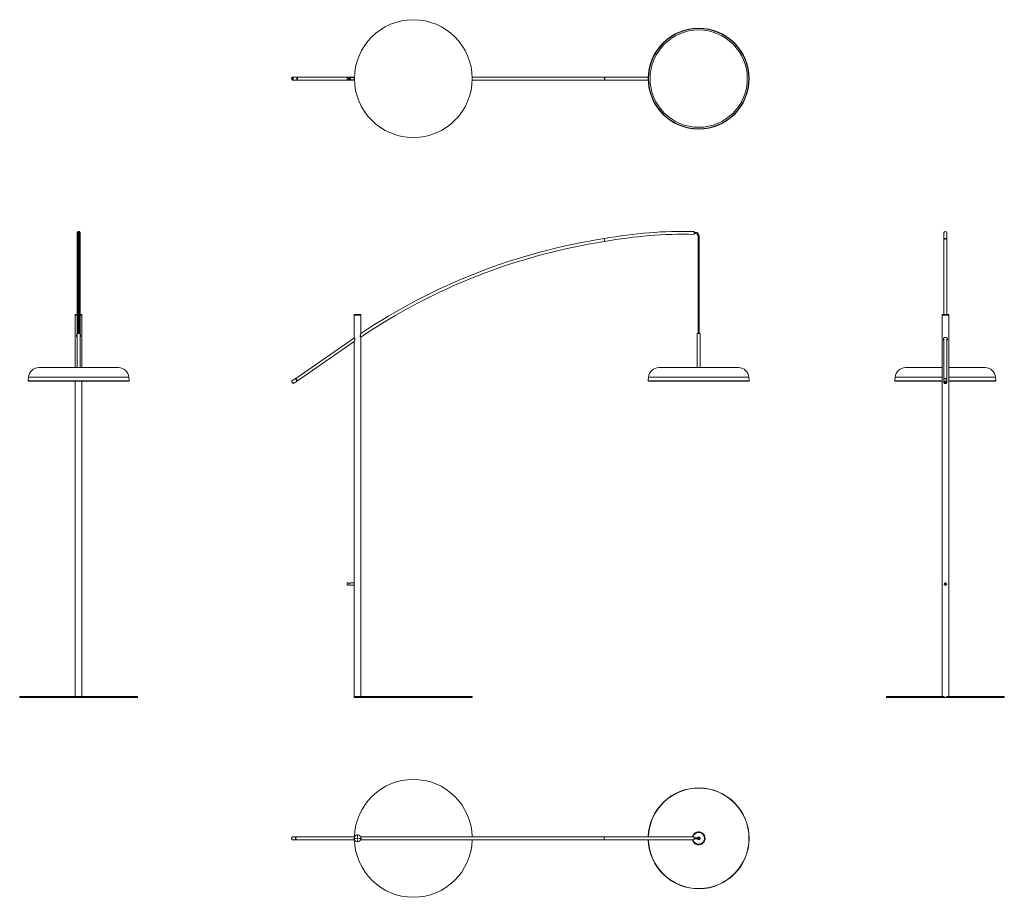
# Model space of a CAD drawing. Header units: millimetres. Extents: x 173 to 611, y 295 to 686.
import ezdxf

# ---------------------------------------------------------------- set-up
doc = ezdxf.new("R2010")
doc.units = ezdxf.units.MM

# ---------------------------------------------------------------- blocks, each defined once
blk = doc.blocks.new('SW_CENTERMARKSYMBOL_0')
at = {"color": 0, "linetype": 'Continuous', "lineweight": 0}
for p, q in [((-0.5, 0), (-0.75, 0)), ((0, 0), (-0.25, 0)), ((0, 0.5), (0, 0.75)), ((0, 0), (0, 0.25)), ((0, 0), (0, -0.25)), ((0, 0), (0.25, 0)), ((0.5, 0), (0.75, 0)), ((0, -0.5), (0, -0.75))]:
    blk.add_line(p, q, dxfattribs=at)
blk = doc.blocks.new('SW_CENTERMARKSYMBOL_2')
at = {"color": 0, "linetype": 'Continuous', "lineweight": 0}
for p, q in [((-0.5, 0), (-1.75, 0)), ((0, 0), (-0.25, 0)), ((0, 0.5), (0, 1.75)), ((0, 0), (0, 0.25)), ((0, 0), (0, -0.25)), ((0, 0), (0.25, 0)), ((0.5, 0), (1.75, 0)), ((0, -0.5), (0, -1.75))]:
    blk.add_line(p, q, dxfattribs=at)

msp = doc.modelspace()

# ---------------------------------------------------------------- linework, layer by layer
at = {"color": 7, "linetype": 'Continuous', "lineweight": 15}
for p, q in [((295.9, 660.29), (294.26, 660.29)), ((294.26, 658.99), (295.9, 658.99)), ((321.86, 660.29), (296.07, 660.29)), ((296.07, 658.99), (321.86, 658.99)), ((321.76, 660.14), (318.56, 660.14)), ((318.56, 660.14), (318.56, 659.14)), ((318.56, 659.14), (321.76, 659.14)), ((319.63, 659.23), (319.63, 659.34)), ((321.76, 659.14), (321.76, 660.14)), ((433.26, 660.29), (374.35, 660.29)), ((374.35, 658.99), (433.26, 658.99)), ((452.77, 660.29), (433.26, 660.29)), ((433.26, 658.99), (452.77, 658.99)), ((198.3, 590.93), (198.3, 587.74)), ((198.7, 590.93), (198.7, 589.43)), ((198.7, 589.43), (198.7, 546.08)), ((199.2, 589.43), (199.2, 590.93)), ((199.2, 546.08), (199.2, 589.43)), ((199.6, 590.93), (199.6, 590.98)), ((199.6, 587.74), (199.6, 590.93)), ((473.24, 590.28), (473.26, 590.93)), ((473.25, 590.68), (473.76, 590.68)), ((473.76, 591.18), (473.26, 591.18)), ((475.01, 589.43), (475.01, 546.08)), ((475.51, 546.08), (475.51, 589.43)), ((584.54, 590.98), (584.54, 587.74)), ((585.84, 587.74), (585.84, 590.98)), ((198.3, 587.74), (198.3, 546.08)), ((199.6, 546.08), (199.6, 587.74)), ((433.36, 587.1), (433.26, 587.74)), ((433.36, 587.1), (433.36, 587.1)), ((433.36, 587.1), (433.37, 587.1)), ((584.54, 587.74), (584.54, 554.53)), ((585.84, 554.53), (585.84, 587.74)), ((197.45, 554.53), (197.45, 554.23)), ((197.45, 554.53), (198.3, 554.53)), ((197.45, 554.23), (197.45, 530.93)), ((198.3, 554.23), (197.45, 554.23)), ((199.6, 554.53), (200.45, 554.53)), ((200.45, 554.23), (199.6, 554.23)), ((200.45, 554.23), (200.45, 554.53)), ((200.45, 530.93), (200.45, 554.23)), ((321.76, 554.53), (321.76, 554.23)), ((321.76, 554.53), (324.76, 554.53)), ((321.76, 554.23), (321.76, 544.38)), ((324.76, 554.23), (321.76, 554.23)), ((324.76, 554.23), (324.76, 554.53)), ((324.76, 546.22), (324.76, 554.23)), ((583.69, 554.53), (583.69, 554.23)), ((583.69, 554.53), (585.19, 554.53)), ((583.69, 554.23), (583.69, 384.53)), ((585.19, 554.23), (583.69, 554.23)), ((585.19, 554.53), (586.69, 554.53)), ((586.69, 554.23), (585.19, 554.23)), ((586.69, 554.23), (586.69, 554.53)), ((586.69, 384.53), (586.69, 554.23)), ((198.3, 546.08), (198.3, 530.93)), ((199.6, 546.08), (198.3, 546.08)), ((199.6, 530.93), (199.6, 546.08)), ((321.86, 544.17), (295.7, 526.16)), ((321.78, 544.3), (321.8, 544.27)), ((324.74, 544.37), (324.72, 544.39)), ((324.76, 384.53), (324.76, 544.29)), ((474.61, 546.08), (474.61, 530.93)), ((475.91, 546.08), (474.61, 546.08)), ((475.91, 530.93), (475.91, 546.08)), ((296.44, 525.09), (321.78, 542.53)), ((321.76, 542.44), (321.76, 435.03)), ((584.54, 543.59), (584.54, 525.62)), ((585.84, 525.62), (585.84, 543.59)), ((176.58, 526.71), (176.46, 525.04)), ((221.33, 526.71), (176.58, 526.71)), ((221.45, 525.04), (221.33, 526.71)), ((452.88, 526.71), (452.77, 525.04)), ((497.64, 526.71), (452.88, 526.71)), ((497.75, 525.04), (497.64, 526.71)), ((562.81, 526.71), (562.7, 525.04)), ((583.69, 526.71), (562.81, 526.71)), ((607.57, 526.71), (586.69, 526.71)), ((607.68, 525.04), (607.57, 526.71)), ((221.45, 525.04), (176.46, 525.04)), ((176.56, 524.93), (221.35, 524.93)), ((197.45, 524.93), (197.45, 384.53)), ((200.45, 384.53), (200.45, 524.93)), ((295.53, 526.04), (293.89, 524.91)), ((293.89, 524.91), (294.62, 523.84)), ((294.62, 523.84), (296.27, 524.97)), ((296.27, 524.97), (295.53, 526.04)), ((295.84, 525.95), (295.68, 525.84)), ((295.7, 526.16), (296.44, 525.09)), ((296.13, 525.18), (296.3, 525.29)), ((497.75, 525.04), (452.77, 525.04)), ((452.87, 524.93), (497.65, 524.93)), ((583.69, 525.04), (562.7, 525.04)), ((562.8, 524.93), (583.69, 524.93)), ((584.54, 525.51), (584.54, 524.38)), ((585.84, 524.38), (585.84, 525.51)), ((607.68, 525.04), (586.69, 525.04)), ((586.69, 524.93), (607.58, 524.93)), ((319.18, 435.03), (318.56, 435.03)), ((318.56, 435.03), (318.56, 434.03)), ((321.76, 435.03), (320.08, 435.03)), ((321.76, 434.03), (321.76, 435.03)), ((318.56, 434.03), (319.18, 434.03)), ((320.08, 434.03), (321.76, 434.03)), ((321.76, 434.03), (321.76, 384.03)), ((172.7, 384.53), (172.7, 384.03)), ((172.7, 384.53), (225.2, 384.53)), ((172.7, 384.03), (225.2, 384.03)), ((225.2, 384.03), (225.2, 384.53)), ((321.76, 384.03), (321.86, 384.03)), ((321.86, 384.03), (321.86, 384.53)), ((321.86, 384.53), (374.36, 384.53)), ((321.86, 384.03), (374.36, 384.03)), ((374.36, 384.03), (374.36, 384.53)), ((558.94, 384.53), (558.94, 384.03)), ((558.94, 384.53), (584.63, 384.53)), ((558.94, 384.03), (584.63, 384.03)), ((584.63, 384.53), (584.63, 384.03)), ((584.63, 384.03), (585.74, 384.03)), ((585.74, 384.03), (585.74, 384.53)), ((585.74, 384.53), (611.44, 384.53)), ((585.74, 384.03), (611.44, 384.03)), ((611.44, 384.03), (611.44, 384.53)), ((295.9, 321.93), (294.26, 321.93)), ((294.26, 320.63), (295.9, 320.63)), ((321.9, 321.93), (296.07, 321.93)), ((296.07, 320.63), (321.9, 320.63)), ((433.26, 321.93), (324.61, 321.93)), ((324.61, 320.63), (433.26, 320.63)), ((473.26, 321.93), (433.26, 321.93)), ((433.26, 320.63), (473.26, 320.63)), ((473.76, 321.53), (473.27, 321.53)), ((473.27, 321.03), (473.76, 321.03)), ((475.26, 321.53), (473.76, 321.53)), ((473.76, 321.03), (475.26, 321.03))]:
    msp.add_line(p, q, dxfattribs=at)
at = {"color": 8, "linetype": 'Continuous', "lineweight": 15}
for p, q in [((199.2, 589.43), (198.7, 589.43)), ((475.26, 589.43), (475.01, 589.43)), ((475.51, 589.43), (475.26, 589.43)), ((433.36, 587.1), (433.26, 587.74)), ((433.26, 587.74), (433.37, 587.1))]:
    msp.add_line(p, q, dxfattribs=at)
at = {"color": 7, "linetype": 'Continuous', "lineweight": 15, "flags": 128}
for points in [[(293.89, 659.64), (293.9, 659.79), (293.93, 659.93), (293.97, 660.06), (294.04, 660.16), (294.11, 660.24), (294.19, 660.28), (294.28, 660.29), (294.36, 660.26), (294.44, 660.2), (294.51, 660.11), (294.56, 660), (294.6, 659.86), (294.62, 659.71), (294.62, 659.56), (294.6, 659.42), (294.56, 659.28), (294.51, 659.17), (294.44, 659.08), (294.36, 659.02), (294.28, 658.99), (294.19, 659), (294.11, 659.04), (294.04, 659.12), (293.97, 659.22), (293.93, 659.35), (293.9, 659.49), (293.89, 659.64)], [(294.09, 659.64), (294.1, 659.74), (294.13, 659.83), (294.17, 659.9), (294.23, 659.93), (294.29, 659.93), (294.34, 659.9), (294.39, 659.83), (294.42, 659.74), (294.43, 659.64), (294.42, 659.54), (294.39, 659.45), (294.34, 659.38), (294.29, 659.34), (294.23, 659.34), (294.17, 659.38), (294.13, 659.45), (294.1, 659.54), (294.09, 659.64)], [(295.9, 658.99), (295.92, 658.99), (296.01, 659.02), (296.09, 659.08), (296.16, 659.17), (296.21, 659.28), (296.25, 659.42), (296.27, 659.56), (296.27, 659.71), (296.25, 659.86), (296.21, 660), (296.16, 660.11), (296.09, 660.2), (296.01, 660.26), (295.92, 660.29), (295.9, 660.29)], [(295.99, 660.27), (296, 660.28), (296.09, 660.29), (296.17, 660.26), (296.25, 660.2), (296.32, 660.11), (296.38, 660), (296.41, 659.86), (296.43, 659.71), (296.43, 659.56), (296.41, 659.42), (296.38, 659.28), (296.32, 659.17), (296.25, 659.08), (296.17, 659.02), (296.09, 658.99), (296, 659), (295.99, 659.01)], [(433.26, 658.99), (433.28, 659.01), (433.3, 659.06), (433.32, 659.15), (433.34, 659.27), (433.35, 659.41), (433.35, 659.56), (433.35, 659.72), (433.35, 659.87), (433.34, 660.01), (433.32, 660.13), (433.3, 660.21), (433.28, 660.27), (433.26, 660.29)], [(433.26, 660.29), (433.28, 660.27), (433.31, 660.21), (433.33, 660.13), (433.35, 660.01), (433.37, 659.87), (433.37, 659.72), (433.37, 659.56), (433.37, 659.41), (433.35, 659.27), (433.33, 659.15), (433.31, 659.06), (433.28, 659.01), (433.26, 658.99)], [(321.78, 544.3), (321.8, 544.28), (321.86, 544.18), (321.92, 544.06), (321.98, 543.91), (322.01, 543.77), (322.02, 543.65), (322.01, 543.41), (321.97, 543.17), (321.91, 542.92), (321.83, 542.67), (321.79, 542.56), (321.78, 542.53), (321.77, 542.51), (321.77, 542.51)], [(584.54, 525.57), (584.54, 525.59), (584.55, 525.72), (584.59, 525.83), (584.66, 525.94), (584.77, 526.03), (584.89, 526.1), (585.04, 526.14), (585.19, 526.16)], [(585.19, 526.04), (585.04, 526.03), (584.89, 525.99), (584.77, 525.92), (584.66, 525.83), (584.59, 525.72), (584.55, 525.6), (584.54, 525.51)], [(585.19, 524.91), (585.34, 524.9), (585.48, 524.85), (585.6, 524.79), (585.71, 524.69), (585.78, 524.59), (585.83, 524.47), (585.84, 524.34), (585.81, 524.22), (585.75, 524.11), (585.66, 524.01), (585.54, 523.93), (585.41, 523.87), (585.26, 523.84), (585.11, 523.84), (584.96, 523.87), (584.83, 523.93), (584.71, 524.01), (584.62, 524.11), (584.56, 524.22), (584.54, 524.34), (584.55, 524.47), (584.59, 524.59), (584.66, 524.69), (584.77, 524.79), (584.89, 524.85), (585.04, 524.9), (585.19, 524.91)], [(585.19, 524.62), (585.29, 524.61), (585.38, 524.56), (585.45, 524.5), (585.48, 524.42), (585.48, 524.33), (585.45, 524.25), (585.38, 524.19), (585.29, 524.14), (585.19, 524.13), (585.08, 524.14), (584.99, 524.19), (584.93, 524.25), (584.89, 524.33), (584.89, 524.42), (584.93, 524.5), (584.99, 524.56), (585.08, 524.61), (585.19, 524.62)], [(585.19, 526.16), (585.34, 526.14), (585.48, 526.1), (585.6, 526.03), (585.71, 525.94), (585.78, 525.83), (585.83, 525.72), (585.84, 525.59), (585.83, 525.57)], [(585.84, 525.51), (585.83, 525.6), (585.78, 525.72), (585.71, 525.83), (585.6, 525.92), (585.48, 525.99), (585.34, 526.03), (585.19, 526.04)], [(294.26, 321.93), (294.19, 321.92), (294.11, 321.87), (294.04, 321.8), (293.97, 321.69), (293.93, 321.57), (293.9, 321.43), (293.89, 321.28)], [(293.89, 321.28), (293.9, 321.13), (293.93, 320.98), (293.97, 320.86), (294.04, 320.75), (294.11, 320.68), (294.19, 320.64), (294.26, 320.63)], [(295.53, 321.28), (295.54, 321.43), (295.57, 321.57), (295.62, 321.69), (295.68, 321.8), (295.76, 321.87), (295.84, 321.92), (295.92, 321.92), (295.99, 321.91)], [(295.99, 320.64), (295.92, 320.63), (295.84, 320.64), (295.76, 320.68), (295.68, 320.75), (295.62, 320.86), (295.57, 320.98), (295.54, 321.13), (295.53, 321.28)], [(296.07, 321.93), (296, 321.92), (295.92, 321.87), (295.85, 321.8), (295.79, 321.69), (295.74, 321.57), (295.71, 321.43), (295.7, 321.28)], [(295.7, 321.28), (295.71, 321.13), (295.74, 320.98), (295.79, 320.86), (295.85, 320.75), (295.92, 320.68), (296, 320.64), (296.07, 320.63)]]:
    msp.add_lwpolyline(points, dxfattribs=at)
at = {"color": 8, "linetype": 'Continuous', "lineweight": 15, "flags": 128}
for points in [[(473.76, 591.18), (473.76, 591.16), (473.76, 591.11), (473.76, 591.02), (473.76, 590.93), (473.76, 590.83), (473.76, 590.75), (473.76, 590.7), (473.76, 590.68)], [(324.76, 544.29), (324.76, 544.29), (324.74, 544.31), (324.71, 544.35), (324.65, 544.43), (324.59, 544.55), (324.53, 544.69), (324.48, 544.85), (324.47, 545.02), (324.47, 545.2), (324.53, 545.55), (324.62, 545.86), (324.71, 546.11), (324.74, 546.19), (324.76, 546.22), (324.76, 546.22)], [(473.76, 321.53), (473.76, 321.51), (473.76, 321.45), (473.76, 321.37), (473.76, 321.28), (473.76, 321.18), (473.76, 321.1), (473.76, 321.04), (473.76, 321.03)]]:
    msp.add_lwpolyline(points, dxfattribs=at)
at = {"color": 7, "linetype": 'Continuous', "lineweight": 15}
for centre, radius in [((348.11, 659.64), 26.25), ((475.26, 659.64), 22.49), ((475.26, 659.64), 22.34), ((475.26, 659.64), 21.67), ((585.19, 434.53), 0.5), ((323.26, 321.28), 1.5)]:
    msp.add_circle(centre, radius, dxfattribs=at)
for centre, radius, start, end in [((295.7, 659.65), 0.594, 358.8835, 24.4336), ((295.7, 659.63), 0.594, 335.5664, 1.1165), ((323.26, 659.64), 1.5, 158.3482, 201.6518), ((348.11, 659.64), 26.25, 178.7919, 181.2081), ((198.95, 590.98), 0.65, 0, 180), ((198.95, 590.93), 0.3, 326.4477, 213.5523), ((198.95, 590.98), 0.3, 185.195, 213.5641), ((198.95, 590.93), 0.25, 0, 180), ((198.95, 590.98), 0.3, 326.4359, 354.805), ((474.05, 323.23), 268.29, 98.7694, 123.8239), ((468.95, 392.58), 199.05, 88.7555, 100.3613), ((468.95, 392.58), 197.75, 88.7555, 100.3639), ((473.76, 589.43), 1.75, 0, 90), ((473.76, 589.43), 1.25, 0, 90), ((585.19, 590.98), 0.65, 0, 180), ((474.05, 323.23), 266.99, 98.7675, 124.0273), ((181.2, 526.28), 4.65, 90, 174.6149), ((216.7, 526.28), 4.65, 5.3851, 90), ((457.51, 526.28), 4.65, 90, 174.6149), ((493.01, 526.28), 4.65, 5.3851, 90), ((567.44, 526.28), 4.65, 90, 174.6149), ((602.94, 526.28), 4.65, 5.3851, 90), ((176.56, 525.03), 0.1, 174.4466, 270), ((221.35, 525.03), 0.1, 270, 5.5534), ((452.87, 525.03), 0.1, 174.4466, 270), ((497.65, 525.03), 0.1, 270, 5.5534), ((562.8, 525.03), 0.1, 174.4466, 270), ((607.58, 525.03), 0.1, 270, 5.5534), ((348.11, 321.28), 26.25, 1.4189, 178.5811), ((475.26, 321.28), 22.49, 181.6561, 178.3439), ((475.26, 321.28), 22.49, 181.6561, 178.3439), ((475.26, 321.28), 22.38, 181.6644, 178.3356), ((296.31, 321.28), 0.634, 156.086, 203.914), ((348.11, 321.28), 26.25, 181.4189, 358.5811), ((475.26, 321.28), 2.75, 193.672, 166.328), ((475.26, 321.28), 2.65, 194.1986, 165.8014), ((475.26, 321.28), 0.65, 202.6199, 157.3801), ((475.26, 321.28), 0.25, 270, 90)]:
    msp.add_arc(centre, radius, start, end, dxfattribs=at)
at = {"color": 8, "linetype": 'Continuous', "lineweight": 15}
for centre, radius, start, end in [((198.94, 587.74), 0.64, 180.2743, 247.9785), ((198.95, 587.74), 0.642, 180.1671, 247.8361), ((198.97, 587.74), 0.639, 291.9821, 359.7651), ((198.96, 587.74), 0.643, 292.192, 359.8048)]:
    msp.add_arc(centre, radius, start, end, dxfattribs=at)
at = {"color": 7, "linetype": 'Continuous', "lineweight": 15}
for centre, major_axis, ratio, start_param, end_param in [((433.26, 659.64), (0, 0.65), 0.166194, 3.141593, 6.283185), ((198.95, 587.74), (0.65, 0), 0.986192, 3.141593, 4.317598), ((198.95, 587.74), (0.65, 0), 0.986192, 5.10718, 6.283185)]:
    msp.add_ellipse(centre, major_axis=major_axis, ratio=ratio, start_param=start_param, end_param=end_param, dxfattribs=at)
for points, knots in [([(319.63, 659.23), (319.6, 659.23), (319.57, 659.24), (319.51, 659.24), (319.49, 659.25), (319.43, 659.27), (319.41, 659.28), (319.36, 659.3), (319.34, 659.32), (319.29, 659.35), (319.28, 659.37), (319.24, 659.42), (319.23, 659.44), (319.21, 659.49), (319.2, 659.52), (319.19, 659.58), (319.18, 659.61), (319.18, 659.67), (319.19, 659.7), (319.19, 659.74), (319.2, 659.76), (319.21, 659.78), (319.21, 659.8), (319.23, 659.84), (319.24, 659.86), (319.28, 659.91), (319.29, 659.92), (319.34, 659.96), (319.36, 659.97), (319.41, 660), (319.43, 660.01), (319.49, 660.03), (319.51, 660.03), (319.57, 660.04), (319.6, 660.04), (319.63, 660.04)], [0, 0, 0, 0, 0.0625, 0.0625, 0.125, 0.125, 0.1875, 0.1875, 0.25, 0.25, 0.3125, 0.3125, 0.375, 0.375, 0.4375, 0.4375, 0.5, 0.5, 0.5625, 0.5625, 0.59375, 0.59375, 0.625, 0.625, 0.6875, 0.6875, 0.75, 0.75, 0.8125, 0.8125, 0.875, 0.875, 0.9375, 0.9375, 1, 1, 1, 1]), ([(319.63, 659.34), (319.61, 659.34), (319.59, 659.34), (319.55, 659.35), (319.53, 659.36), (319.48, 659.38), (319.45, 659.4), (319.41, 659.44), (319.39, 659.46), (319.37, 659.49), (319.36, 659.5), (319.35, 659.54), (319.34, 659.56), (319.33, 659.6), (319.33, 659.62), (319.33, 659.66), (319.33, 659.68), (319.34, 659.72), (319.35, 659.74), (319.36, 659.77), (319.37, 659.79), (319.39, 659.82), (319.41, 659.84), (319.43, 659.86), (319.45, 659.88), (319.48, 659.9), (319.5, 659.91), (319.53, 659.92), (319.55, 659.93), (319.59, 659.94), (319.61, 659.94), (319.63, 659.94)], [0, 0, 0, 0, 0.0625, 0.0625, 0.125, 0.125, 0.25, 0.25, 0.3125, 0.3125, 0.375, 0.375, 0.4375, 0.4375, 0.5, 0.5, 0.5625, 0.5625, 0.625, 0.625, 0.6875, 0.6875, 0.75, 0.75, 0.8125, 0.8125, 0.875, 0.875, 0.9375, 0.9375, 1, 1, 1, 1]), ([(319.63, 660.04), (319.63, 660.01), (319.63, 659.97), (319.63, 659.94), (319.63, 659.94), (319.63, 659.94), (319.63, 659.94)], [0.000176, 0.000176, 0.000176, 0.000176, 1, 1, 1, 1.001413, 1.001413, 1.001413, 1.001413]), ([(319.63, 660.04), (319.65, 660.04), (319.66, 660.04), (319.69, 660.04), (319.71, 660.04), (319.75, 660.03), (319.78, 660.03), (319.83, 660.01), (319.86, 660), (319.91, 659.97), (319.93, 659.96), (319.97, 659.92), (319.99, 659.9), (320.02, 659.86), (320.04, 659.84), (320.06, 659.78), (320.07, 659.76), (320.08, 659.7), (320.08, 659.67), (320.08, 659.61), (320.08, 659.58), (320.07, 659.54), (320.07, 659.52), (320.06, 659.49), (320.05, 659.48), (320.04, 659.44), (320.02, 659.42), (319.99, 659.37), (319.97, 659.35), (319.93, 659.32), (319.91, 659.3), (319.86, 659.28), (319.83, 659.27), (319.78, 659.25), (319.75, 659.24), (319.69, 659.24), (319.66, 659.23), (319.63, 659.23)], [0, 0, 0, 0, 0.03125, 0.03125, 0.0625, 0.0625, 0.125, 0.125, 0.1875, 0.1875, 0.25, 0.25, 0.3125, 0.3125, 0.375, 0.375, 0.4375, 0.4375, 0.5, 0.5, 0.5625, 0.5625, 0.59375, 0.59375, 0.625, 0.625, 0.6875, 0.6875, 0.75, 0.75, 0.8125, 0.8125, 0.875, 0.875, 0.9375, 0.9375, 1, 1, 1, 1]), ([(319.63, 659.94), (319.65, 659.94), (319.67, 659.94), (319.71, 659.93), (319.73, 659.92), (319.79, 659.9), (319.82, 659.88), (319.86, 659.84), (319.87, 659.82), (319.89, 659.79), (319.9, 659.77), (319.92, 659.74), (319.92, 659.72), (319.93, 659.68), (319.93, 659.66), (319.93, 659.62), (319.93, 659.6), (319.92, 659.56), (319.92, 659.54), (319.9, 659.5), (319.89, 659.49), (319.87, 659.46), (319.86, 659.44), (319.83, 659.41), (319.82, 659.4), (319.78, 659.38), (319.77, 659.37), (319.73, 659.35), (319.71, 659.35), (319.67, 659.34), (319.65, 659.34), (319.63, 659.34)], [0, 0, 0, 0, 0.0625, 0.0625, 0.125, 0.125, 0.25, 0.25, 0.3125, 0.3125, 0.375, 0.375, 0.4375, 0.4375, 0.5, 0.5, 0.5625, 0.5625, 0.625, 0.625, 0.6875, 0.6875, 0.75, 0.75, 0.8125, 0.8125, 0.875, 0.875, 0.9375, 0.9375, 1, 1, 1, 1]), ([(198.3, 590.93), (198.31, 591), (198.33, 591.15), (198.44, 591.34), (198.6, 591.49), (198.81, 591.57), (199.03, 591.59), (199.24, 591.52), (199.43, 591.39), (199.55, 591.21), (199.61, 591), (199.6, 590.78), (199.51, 590.57), (199.38, 590.41), (199.26, 590.36), (199.2, 590.34)], [0, 0, 0, 0, 0.078223, 0.156445, 0.234668, 0.31289, 0.391113, 0.469335, 0.547558, 0.62578, 0.704003, 0.782225, 0.860448, 0.93867, 1, 1, 1, 1]), ([(198.7, 590.33), (198.65, 590.36), (198.53, 590.42), (198.39, 590.58), (198.32, 590.76), (198.31, 590.88), (198.3, 590.93)], [0, 0, 0, 0, 0.235223, 0.522972, 0.81072, 1, 1, 1, 1]), ([(433.26, 587.74), (433.25, 587.79), (433.23, 587.89), (433.2, 588.05), (433.18, 588.18), (433.17, 588.28), (433.15, 588.36), (433.15, 588.37), (433.15, 588.38)], [0, 0, 0, 0, 0.155107, 0.29058, 0.501787, 0.632505, 0.759843, 1, 1, 1, 1]), ([(473.26, 590.93), (473.26, 591), (473.26, 591.15), (473.27, 591.34), (473.27, 591.49), (473.27, 591.57), (473.27, 591.57), (473.27, 591.57)], [0, 0, 0, 0, 0.214933, 0.429866, 0.6448, 0.859733, 1, 1, 1, 1]), ([(585.84, 587.74), (585.84, 587.75), (585.84, 587.76), (585.83, 587.79), (585.83, 587.81), (585.83, 587.84), (585.82, 587.86), (585.82, 587.88), (585.81, 587.9), (585.81, 587.92), (585.8, 587.94), (585.79, 587.96), (585.79, 587.98), (585.78, 588), (585.77, 588.02), (585.76, 588.04), (585.75, 588.05), (585.74, 588.07), (585.73, 588.08), (585.72, 588.1), (585.71, 588.11), (585.7, 588.13), (585.69, 588.14), (585.68, 588.15), (585.68, 588.16), (585.67, 588.17), (585.66, 588.18), (585.61, 588.23), (585.51, 588.3), (585.35, 588.37), (585.16, 588.39), (584.93, 588.35), (584.78, 588.25), (584.71, 588.17), (584.69, 588.15), (584.67, 588.12), (584.65, 588.1), (584.63, 588.07), (584.61, 588.04), (584.59, 588), (584.58, 587.96), (584.56, 587.92), (584.55, 587.88), (584.54, 587.84), (584.54, 587.79), (584.54, 587.76), (584.54, 587.74)], [0, 0, 0, 0, 0.012548, 0.024863, 0.036945, 0.048794, 0.060411, 0.071794, 0.082945, 0.093864, 0.104549, 0.115002, 0.125221, 0.135208, 0.144963, 0.154484, 0.163773, 0.172829, 0.181652, 0.190242, 0.198599, 0.206724, 0.214615, 0.222274, 0.229701, 0.236894, 0.243854, 0.250582, 0.336857, 0.42015, 0.500463, 0.621637, 0.749449, 0.763136, 0.777754, 0.793304, 0.809784, 0.827195, 0.845538, 0.864811, 0.885016, 0.906151, 0.928217, 0.951214, 0.975142, 1, 1, 1, 1]), ([(321.76, 544.38), (321.76, 544.37), (321.76, 544.34), (321.77, 544.31), (321.78, 544.3)], [0, 0, 0, 0, 0.503241, 1, 1, 1, 1]), ([(324.73, 544.37), (324.73, 544.38), (324.72, 544.39), (324.65, 544.49), (324.58, 544.62), (324.53, 544.77), (324.5, 544.91), (324.49, 545.08), (324.5, 545.26), (324.53, 545.43), (324.56, 545.57), (324.6, 545.71), (324.64, 545.85), (324.68, 545.98), (324.72, 546.09), (324.74, 546.14), (324.74, 546.15), (324.74, 546.15)], [0, 0, 0, 0, 0.103119, 0.194366, 0.272831, 0.339215, 0.395865, 0.44437, 0.530732, 0.587529, 0.643214, 0.703844, 0.762403, 0.832212, 0.913067, 0.957505, 1, 1, 1, 1]), ([(324.73, 546.11), (324.73, 546.12), (324.74, 546.14), (324.74, 546.15), (324.74, 546.15)], [0, 0, 0, 0, 0.348084, 1, 1, 1, 1]), ([(324.76, 544.29), (324.75, 544.3), (324.75, 544.33), (324.74, 544.36), (324.73, 544.37)], [0, 0, 0, 0, 0.5000585, 1, 1, 1, 1]), ([(324.74, 546.15), (324.74, 546.16), (324.75, 546.18), (324.76, 546.21), (324.76, 546.22)], [0, 0, 0, 0, 0.499999, 1, 1, 1, 1]), ([(321.78, 542.51), (321.77, 542.5), (321.76, 542.47), (321.76, 542.45), (321.76, 542.44)], [0, 0, 0, 0, 0.490449, 1, 1, 1, 1]), ([(585.81, 543.81), (585.81, 543.81), (585.81, 543.81), (585.81, 543.8), (585.81, 543.8)], [0, 0, 0, 0, 0.568313, 1, 1, 1, 1]), ([(198.95, 530.93), (194.25, 530.93), (189.73, 530.93), (183.07, 530.93), (181.2, 530.93), (181.2, 530.93)], [0, 0, 0, 0, 0.5, 0.5, 1, 1, 1, 1]), ([(216.7, 530.93), (216.7, 530.93), (214.83, 530.93), (208.18, 530.93), (203.66, 530.93), (198.95, 530.93)], [0, 0, 0, 0, 0.5, 0.5, 1, 1, 1, 1]), ([(493.01, 530.93), (493.01, 530.93), (491.14, 530.93), (484.48, 530.93), (479.96, 530.93), (470.55, 530.93), (466.03, 530.93), (459.38, 530.93), (457.51, 530.93), (457.51, 530.93)], [0, 0, 0, 0, 0.25, 0.25, 0.5, 0.5, 0.75, 0.75, 1, 1, 1, 1]), ([(583.69, 530.93), (583.33, 530.93), (582.52, 530.93), (581.28, 530.93), (579.95, 530.93), (578.71, 530.93), (577.56, 530.93), (576.49, 530.93), (575.46, 530.93), (574.47, 530.93), (573.52, 530.93), (572.63, 530.93), (571.79, 530.93), (571.02, 530.93), (570.32, 530.93), (569.69, 530.93), (569.14, 530.93), (568.64, 530.93), (568.21, 530.93), (567.85, 530.93), (567.61, 530.93), (567.46, 530.93), (567.45, 530.93), (567.44, 530.93)], [0, 0, 0, 0, 0.0411333, 0.0919467, 0.1438291, 0.1966851, 0.2416503, 0.2869825, 0.332656, 0.3788174, 0.425115, 0.4715215, 0.5179297, 0.5642273, 0.6103869, 0.6560622, 0.7013944, 0.7463578, 0.799215, 0.8510981, 0.9019115, 0.9515703, 1, 1, 1, 1]), ([(602.94, 530.93), (602.93, 530.93), (602.91, 530.93), (602.76, 530.93), (602.52, 530.93), (602.17, 530.93), (601.73, 530.93), (601.23, 530.93), (600.68, 530.93), (600.05, 530.93), (599.35, 530.93), (598.58, 530.93), (597.75, 530.93), (596.85, 530.93), (595.9, 530.93), (594.91, 530.93), (593.88, 530.93), (592.82, 530.93), (591.66, 530.93), (590.42, 530.93), (589.1, 530.93), (587.85, 530.93), (587.05, 530.93), (586.69, 530.93)], [0, 0, 0, 0, 0.048431, 0.09809, 0.148904, 0.200786, 0.253642, 0.298607, 0.34394, 0.389613, 0.435774, 0.482072, 0.528479, 0.574887, 0.621184, 0.667344, 0.713019, 0.758351, 0.803315, 0.856172, 0.908055, 0.958869, 1, 1, 1, 1]), ([(320.08, 435.03), (320.08, 435.02), (320.07, 435.02), (320.06, 435.01), (320.05, 435), (320.04, 434.99), (320.04, 434.99), (320.02, 434.97), (320, 434.96), (319.97, 434.94), (319.95, 434.92), (319.91, 434.9), (319.88, 434.88), (319.85, 434.87), (319.83, 434.86), (319.81, 434.85), (319.79, 434.85), (319.75, 434.83), (319.73, 434.83), (319.67, 434.82), (319.64, 434.82), (319.58, 434.82), (319.55, 434.83), (319.5, 434.84), (319.47, 434.85), (319.42, 434.87), (319.39, 434.88), (319.35, 434.9), (319.33, 434.92), (319.29, 434.94), (319.27, 434.96), (319.24, 434.98), (319.23, 434.99), (319.2, 435.01), (319.2, 435.01), (319.19, 435.02), (319.19, 435.02), (319.18, 435.03), (319.18, 435.03), (319.18, 435.03)], [0, 0, 0, 0, 0.0625, 0.0625, 0.09375, 0.09375, 0.125, 0.125, 0.1875, 0.1875, 0.25, 0.25, 0.3125, 0.3125, 0.34375, 0.34375, 0.375, 0.375, 0.4375, 0.4375, 0.5, 0.5, 0.5625, 0.5625, 0.625, 0.625, 0.6875, 0.6875, 0.75, 0.75, 0.8125, 0.8125, 0.875, 0.875, 0.9375, 0.9375, 0.96875, 0.96875, 1, 1, 1, 1]), ([(320.08, 435.02), (320.08, 435.03), (320.08, 435.03), (320.08, 435.03), (320.08, 435.03)], [0, 0, 0, 0, 0.938451, 1, 1, 1, 1]), ([(319.18, 434.03), (319.18, 434.03), (319.19, 434.03), (319.19, 434.04), (319.2, 434.04), (319.21, 434.05), (319.21, 434.05), (319.23, 434.07), (319.24, 434.08), (319.28, 434.1), (319.29, 434.12), (319.34, 434.14), (319.36, 434.16), (319.41, 434.18), (319.43, 434.19), (319.49, 434.21), (319.51, 434.22), (319.57, 434.23), (319.6, 434.23), (319.63, 434.23)], [0, 0, 0, 0, 0.125, 0.125, 0.1875, 0.1875, 0.25, 0.25, 0.375, 0.375, 0.5, 0.5, 0.625, 0.625, 0.75, 0.75, 0.875, 0.875, 1, 1, 1, 1]), ([(319.63, 434.23), (319.65, 434.23), (319.66, 434.23), (319.69, 434.23), (319.71, 434.23), (319.75, 434.22), (319.78, 434.21), (319.83, 434.19), (319.86, 434.18), (319.91, 434.16), (319.93, 434.14), (319.97, 434.12), (319.99, 434.1), (320.02, 434.08), (320.04, 434.07), (320.06, 434.05), (320.07, 434.04), (320.08, 434.03), (320.08, 434.03), (320.08, 434.03)], [0, 0, 0, 0, 0.0625, 0.0625, 0.125, 0.125, 0.25, 0.25, 0.375, 0.375, 0.5, 0.5, 0.625, 0.625, 0.75, 0.75, 0.875, 0.875, 1, 1, 1, 1]), ([(433.26, 320.63), (433.25, 320.63), (433.25, 320.63), (433.25, 320.63), (433.24, 320.63), (433.24, 320.63), (433.24, 320.64), (433.23, 320.64), (433.23, 320.65), (433.22, 320.65), (433.22, 320.66), (433.22, 320.67), (433.21, 320.67), (433.21, 320.68), (433.21, 320.69), (433.21, 320.7), (433.2, 320.71), (433.2, 320.72), (433.2, 320.73), (433.2, 320.74), (433.19, 320.75), (433.19, 320.76), (433.19, 320.77), (433.19, 320.78), (433.18, 320.79), (433.18, 320.8), (433.18, 320.81), (433.17, 320.85), (433.16, 320.95), (433.15, 321.11), (433.15, 321.3), (433.15, 321.53), (433.17, 321.68), (433.18, 321.75), (433.19, 321.77), (433.19, 321.79), (433.2, 321.81), (433.2, 321.83), (433.21, 321.85), (433.21, 321.87), (433.22, 321.88), (433.22, 321.9), (433.23, 321.91), (433.24, 321.92), (433.25, 321.92), (433.25, 321.92), (433.26, 321.93)], [0, 0, 0, 0, 0.012548, 0.024863, 0.036945, 0.048794, 0.060411, 0.071794, 0.082945, 0.093864, 0.104549, 0.115002, 0.125221, 0.135208, 0.144963, 0.154484, 0.163773, 0.172829, 0.181652, 0.190242, 0.198599, 0.206724, 0.214615, 0.222274, 0.229701, 0.236894, 0.243854, 0.250582, 0.336857, 0.42015, 0.500463, 0.621637, 0.749449, 0.763136, 0.777754, 0.793304, 0.809784, 0.827195, 0.845538, 0.864811, 0.885016, 0.906151, 0.928217, 0.951214, 0.975142, 1, 1, 1, 1]), ([(473.26, 320.63), (473.26, 320.63), (473.26, 320.65), (473.27, 320.76), (473.27, 320.92), (473.27, 321.13), (473.27, 321.35), (473.27, 321.57), (473.27, 321.75), (473.26, 321.87), (473.26, 321.93), (473.26, 321.92), (473.26, 321.92)], [0, 0, 0, 0, 0.106608, 0.213215, 0.319823, 0.426431, 0.533038, 0.639646, 0.746254, 0.852861, 0.959469, 1, 1, 1, 1])]:
    msp.add_open_spline(points, degree=3, knots=knots, dxfattribs=at)
at = {"color": 8, "linetype": 'Continuous', "lineweight": 15}
for points, knots in [([(198.3, 544.51), (198.29, 544.52), (198.23, 544.57), (198.15, 544.68), (198.09, 544.84), (198.07, 544.99), (198.06, 545.11), (198.07, 545.23), (198.1, 545.38), (198.16, 545.55), (198.22, 545.7), (198.28, 545.78), (198.3, 545.82)], [0, 0, 0, 0, 0.037817, 0.165035, 0.288842, 0.407367, 0.469049, 0.533289, 0.655896, 0.779442, 0.904096, 1, 1, 1, 1]), ([(199.6, 545.81), (199.66, 545.73), (199.74, 545.59), (199.81, 545.38), (199.84, 545.2), (199.85, 545.02), (199.82, 544.84), (199.75, 544.68), (199.68, 544.57), (199.62, 544.52), (199.6, 544.51)], [0, 0, 0, 0, 0.217682, 0.341725, 0.464967, 0.590936, 0.710142, 0.834768, 0.962333, 1, 1, 1, 1]), ([(321.76, 544.38), (321.76, 544.38), (321.76, 544.38), (321.79, 544.34), (321.84, 544.27), (321.9, 544.17), (321.97, 544.03), (322.02, 543.87), (322.04, 543.73), (322.05, 543.61), (322.05, 543.49), (322.03, 543.34), (322, 543.17), (321.96, 543), (321.91, 542.85), (321.86, 542.7), (321.82, 542.6), (321.79, 542.53), (321.77, 542.47), (321.75, 542.43), (321.76, 542.44), (321.76, 542.44)], [0, 0, 0, 0, 0.045748, 0.111582, 0.176678, 0.240646, 0.303, 0.363782, 0.422109, 0.452104, 0.483231, 0.542951, 0.603039, 0.663705, 0.725021, 0.787009, 0.850107, 0.882915, 0.914371, 0.979824, 1, 1, 1, 1]), ([(584.31, 543.41), (584.3, 543.47), (584.29, 543.59), (584.31, 543.77), (584.36, 543.94), (584.45, 544.09), (584.58, 544.21), (584.75, 544.3), (584.93, 544.36), (585.12, 544.38), (585.32, 544.38), (585.52, 544.34), (585.69, 544.27), (585.84, 544.17), (585.96, 544.03), (586.04, 543.87), (586.07, 543.73), (586.08, 543.61), (586.07, 543.49), (586.05, 543.34), (586, 543.17), (585.93, 543), (585.88, 542.89), (585.84, 542.84), (585.84, 542.84)], [0, 0, 0, 0, 0.049431, 0.095331, 0.143462, 0.192648, 0.243093, 0.294651, 0.346996, 0.399757, 0.452625, 0.505313, 0.557409, 0.608602, 0.658505, 0.707149, 0.753828, 0.777834, 0.802745, 0.850539, 0.898628, 0.947179, 0.996251, 1, 1, 1, 1]), ([(584.54, 542.86), (584.49, 542.92), (584.38, 543.09), (584.34, 543.29), (584.31, 543.41)], [0, 0, 0, 0, 0.41302, 1, 1, 1, 1]), ([(472.48, 321.93), (472.49, 321.94), (472.51, 322.08), (472.59, 322.3), (472.72, 322.59), (472.92, 322.92), (473.16, 323.23), (473.46, 323.49), (473.69, 323.66), (473.94, 323.81), (474.29, 323.97), (474.72, 324.09), (475.2, 324.14), (475.61, 324.11), (475.96, 324.04), (476.28, 323.94), (476.57, 323.81), (476.9, 323.61), (477.21, 323.37), (477.47, 323.08), (477.64, 322.84), (477.79, 322.59), (477.95, 322.25), (478.08, 321.81), (478.1, 321.45), (478.11, 321.28)], [0, 0, 0, 0, 0.005976, 0.050393, 0.085112, 0.119837, 0.190663, 0.226121, 0.261585, 0.296303, 0.331028, 0.397615, 0.460438, 0.502337, 0.545538, 0.589955, 0.624674, 0.659399, 0.730225, 0.765683, 0.801147, 0.835865, 0.87059, 0.937177, 1, 1, 1, 1]), ([(478.11, 321.28), (478.1, 321.16), (478.09, 320.92), (478.03, 320.57), (477.92, 320.25), (477.79, 319.96), (477.6, 319.63), (477.35, 319.32), (477.06, 319.06), (476.82, 318.89), (476.57, 318.74), (476.23, 318.58), (475.79, 318.46), (475.31, 318.41), (474.9, 318.44), (474.55, 318.51), (474.23, 318.61), (473.94, 318.74), (473.61, 318.94), (473.3, 319.18), (473.04, 319.48), (472.87, 319.71), (472.72, 319.96), (472.58, 320.26), (472.52, 320.49), (472.49, 320.63)], [0, 0, 0, 0, 0.041908, 0.085117, 0.129542, 0.164268, 0.198999, 0.26984, 0.305304, 0.340775, 0.3755, 0.410232, 0.476831, 0.539666, 0.581573, 0.624783, 0.669209, 0.703934, 0.738666, 0.809506, 0.84497, 0.880441, 0.915166, 0.949898, 1, 1, 1, 1])]:
    msp.add_open_spline(points, degree=3, knots=knots, dxfattribs=at)

# ---------------------------------------------------------------- block references
at = {"color": 7, "linetype": 'Continuous', "lineweight": 0}
for name, p in [('SW_CENTERMARKSYMBOL_0', (585.19, 434.53)), ('SW_CENTERMARKSYMBOL_2', (323.26, 321.28))]:
    msp.add_blockref(name, p, dxfattribs=at)

doc.saveas('drawing.dxf')
